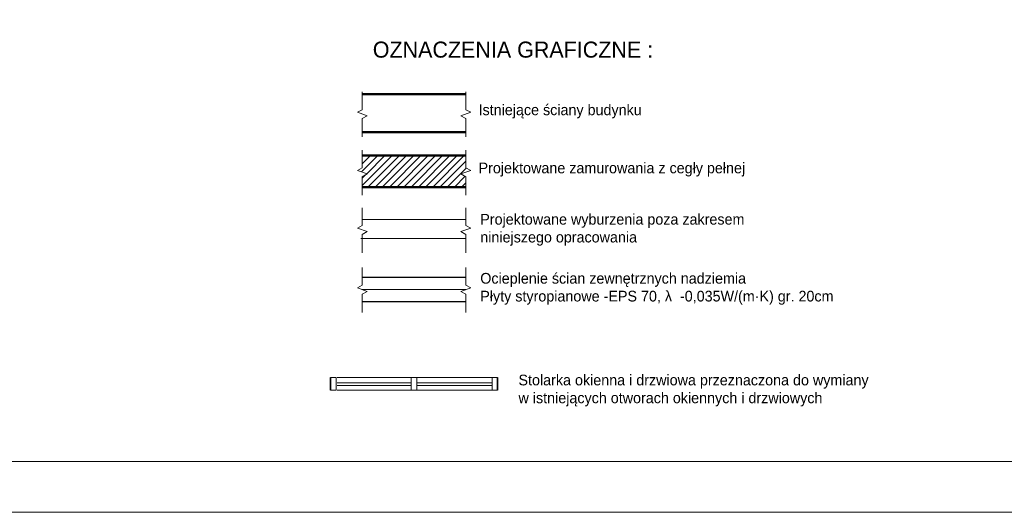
# Model space of a CAD drawing. Header units: millimetres. Extents: x -740 to 33545, y -26688 to 22494.
# Tile 59 of 256: x 10553 to 11932, y 5178 to 5869. Entities that reach past the tile are written whole.
import ezdxf

# ---------------------------------------------------------------- set-up
doc = ezdxf.new("R2010")
doc.units = ezdxf.units.MM
doc.header["$MEASUREMENT"] = 0
for name, color, linetype, lineweight in [('A_istniejące ściany', 252, 'Continuous', 35), ('k_wyburzenia widoczne', 252, 'PNEUMATIC2', 18), ('l. przekrojowa', 252, 'Continuous', 30), ('l.wypełnien', 252, 'Continuous', 5), ('l.wypełnień', 252, 'Continuous', 5), ('linia 009', 252, 'Continuous', 9), ('linia 04', 252, 'Continuous', 50), ('linia widokowa 020', 252, 'Continuous', 20), ('Nowe_820-G Rysunki Obrazki_Nr_pióra__1', 252, 'Continuous', 13), ('Nowe_820-G Rysunki Obrazki_Nr_pióra__23', 252, 'Continuous', 15), ('wymiarowanie', 252, 'Continuous', 9)]:
    doc.layers.add(name, color=color, linetype=linetype, lineweight=lineweight)
doc.linetypes.add('BATTING', pattern='A,0.00254,-2.54,[134,ltypeshp.shx,S=2.54,R=0,X=-2.54,Y=0],-5.08,[134,ltypeshp.shx,S=2.54,R=180,X=2.54,Y=0],-2.54', length=10.16254)
doc.linetypes.add('PNEUMATIC2', pattern='A,0.5,-0.25,["//",Standard,S=0.2,R=0,X=-0.1,Y=-0.1],-0.25', length=1)

msp = doc.modelspace()

# ---------------------------------------------------------------- hatches: boundary and pattern name
at = {"layer": 'l.wypełnień'}
h = msp.add_hatch(dxfattribs=at)
h.set_pattern_fill('LINE', color=256, scale=2.25, angle=45, style=0)
h.set_pattern_definition([(45, (-247771.341, 8716.753), (-5.05139407, 5.05139407), [])])
h.paths.add_polyline_path([(11184.7, 5657.49), (11177.9, 5661.04), (11177.9, 5678.24), (11032.75, 5678.24), (11032.75, 5661.04), (11025.96, 5657.49), (11039.62, 5652.44), (11032.75, 5648.51), (11032.75, 5634.14), (11177.9, 5634.14), (11177.9, 5648.51), (11171.03, 5652.44)])

# ---------------------------------------------------------------- linework, layer by layer
at = {"layer": 'A_istniejące ściany'}
for points in [[(10988.47, 5349.4), (10988.47, 5367.18)], [(11222.15, 5349.4), (11222.15, 5367.18)]]:
    msp.add_lwpolyline(points, dxfattribs=at)
at = {"layer": 'k_wyburzenia widoczne', "ltscale": 20}
for p, q in [((11177.9, 5588.74), (11032.75, 5588.74)), ((11030.89, 5562.01), (11177.9, 5562.01))]:
    msp.add_line(p, q, dxfattribs=at)
at = {"layer": 'l. przekrojowa', "ltscale": 0.3}
for p, q in [((11177.87, 5507.17), (11032.75, 5507.17)), ((11177.87, 5473.42), (11032.75, 5473.42))]:
    msp.add_line(p, q, dxfattribs=at)
at = {"layer": 'l.wypełnien', "linetype": 'BATTING'}
msp.add_line((11032.75, 5490.29), (11177.83, 5490.29), dxfattribs=at)
at = {"layer": 'linia 009'}
for points in [[(11032.75, 5704.35), (11032.75, 5729.97), (11039.62, 5733.9), (11025.96, 5738.95), (11032.75, 5742.5), (11032.75, 5767.38)], [(11177.9, 5704.35), (11177.9, 5729.97), (11171.03, 5733.9), (11184.7, 5738.95), (11177.9, 5742.5), (11177.9, 5767.38)], [(11032.75, 5622.89), (11032.75, 5648.51), (11039.62, 5652.44), (11025.96, 5657.49), (11032.75, 5661.04), (11032.75, 5685.92)], [(11177.9, 5622.89), (11177.9, 5648.51), (11171.03, 5652.44), (11184.7, 5657.49), (11177.9, 5661.04), (11177.9, 5685.92)], [(11032.75, 5542.07), (11032.75, 5567.7), (11039.62, 5571.62), (11025.96, 5576.67), (11032.75, 5580.23), (11032.75, 5605.1)], [(11177.9, 5542.07), (11177.9, 5567.7), (11171.03, 5571.62), (11184.7, 5576.67), (11177.9, 5580.23), (11177.9, 5605.1)], [(11032.71, 5458.21), (11032.71, 5483.84), (11039.58, 5487.76), (11025.92, 5492.81), (11032.71, 5496.37), (11032.71, 5521.24)], [(11177.87, 5458.21), (11177.87, 5483.84), (11171, 5487.76), (11184.66, 5492.81), (11177.87, 5496.37), (11177.87, 5521.24)]]:
    msp.add_lwpolyline(points, dxfattribs=at)
at = {"layer": 'linia 04', "ltscale": 0.45}
for p, q in [((11177.9, 5764.2), (11032.75, 5764.2)), ((11032.75, 5711.1), (11177.9, 5711.1)), ((11177.9, 5678.24), (11032.75, 5678.24)), ((11032.75, 5634.14), (11177.9, 5634.14))]:
    msp.add_line(p, q, dxfattribs=at)
at = {"layer": 'Nowe_820-G Rysunki Obrazki_Nr_pióra__1', "linetype": 'Continuous', "lineweight": 13}
for points in [[(10997.36, 5367.18), (11101.5, 5367.18)], [(11109.12, 5367.18), (11214.53, 5367.18)], [(11101.5, 5349.4), (10997.36, 5349.4)], [(11214.53, 5349.4), (11109.12, 5349.4)]]:
    msp.add_lwpolyline(points, dxfattribs=at)
at = {"layer": 'Nowe_820-G Rysunki Obrazki_Nr_pióra__23', "linetype": 'Continuous', "lineweight": 15}
for points in [[(10988.47, 5367.18), (10996.09, 5367.18)], [(10996.09, 5367.18), (10996.09, 5349.4)], [(11109.12, 5367.18), (11101.5, 5367.18)], [(11101.5, 5367.18), (11101.5, 5349.4)], [(11109.12, 5349.4), (11109.12, 5367.18)], [(11222.15, 5367.18), (11214.53, 5367.18)], [(11214.53, 5367.18), (11214.53, 5349.4)], [(10996.09, 5355.75), (10996.09, 5359.56)], [(11101.5, 5359.56), (10997.36, 5359.56)], [(10997.36, 5355.75), (11101.5, 5355.75)], [(11101.5, 5355.75), (11101.5, 5359.56)], [(11214.53, 5359.56), (11109.12, 5359.56)], [(11109.12, 5359.56), (11109.12, 5355.75)], [(11109.12, 5355.75), (11214.53, 5355.75)], [(11214.53, 5355.75), (11214.53, 5359.56)], [(10996.09, 5349.4), (10988.47, 5349.4)], [(11101.5, 5349.4), (11109.12, 5349.4)], [(11214.53, 5349.4), (11222.15, 5349.4)], [(8628.59, 5249.28), (12728.99, 5249.28)]]:
    msp.add_lwpolyline(points, dxfattribs=at)
at = {"layer": 'wymiarowanie'}
msp.add_lwpolyline([(8573.71, 8148.27), (8573.71, 5178.27), (12773.71, 5178.27), (12773.71, 8148.27), (8573.71, 8148.27)], dxfattribs=at)

# ---------------------------------------------------------------- texts
at = {"layer": 'linia widokowa 020', "attachment_point": 1}
for s, insert, char_height, width in [('{\\fCentury Gothic|b0|i0|c238|p34;OZNACZENIA GRAFICZNE :}', (11047.49, 5837.96), 22.5, 777.8055), ('{\\fCentury Gothic|b0|i0|c238|p34;\\C7;Istniejące ściany budynku}', (11195.7, 5749.81), 15, 806.9), ('{\\fCentury Gothic|b0|i0|c238|p34;Projektowane zamurowania z cegły pełnej}', (11195.7, 5668.35), 15, 806.9), ('{\\fCentury Gothic|b0|i0|c238|p34;Projektowane wyburzenia poza zakresem \\Pniniejszego opracowania}', (11198.09, 5596.46), 15, 806.9), ('{\\fCentury Gothic|b0|i0|c238|p34;Ocieplenie ścian zewnętrznych nadziemia\\PPłyty styropianowe -EPS 70, λ  -0,035W/(m·K) gr. 20cm     }', (11198.09, 5513.71), 15, 806.9), ('{\\fCentury Gothic|b0|i0|c238|p34;Stolarka okienna i drzwiowa przeznaczona do wymiany \\Pw istniejących otworach okiennych i drzwiowych   }', (11251.65, 5371.16), 15, 806.9)]:
    msp.add_mtext(s, dxfattribs=dict(at, insert=insert, char_height=char_height, width=width))

doc.saveas('drawing.dxf')
